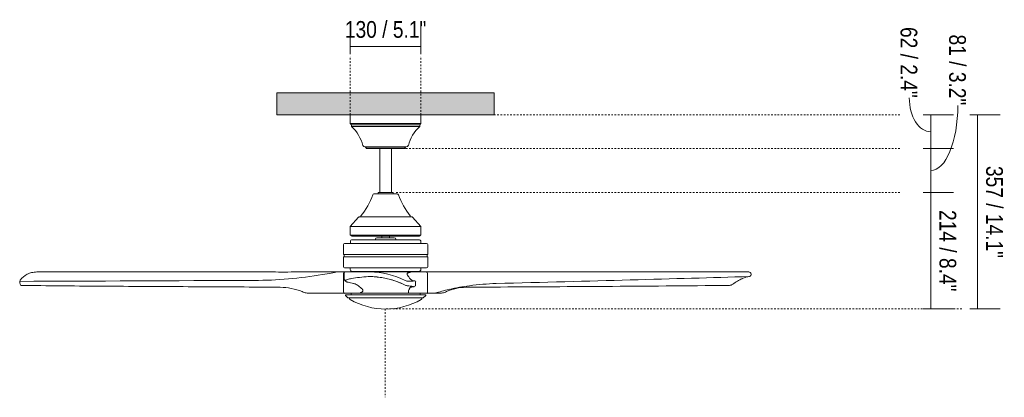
# Model space of a CAD drawing. Header units: millimetres. Extents: x 5922 to 11897, y 1480 to 7785.
# Tile 1 of 3: x 5922 to 7734, y 1480 to 2175. Entities that reach past the tile are written whole.
import ezdxf

# ---------------------------------------------------------------- set-up
doc = ezdxf.new("R2010")
doc.units = ezdxf.units.MM
doc.linetypes.add('Dash', pattern=[6, 3, -3])
doc.layers.add('A-ANNO-DIMS', color=7, linetype='Dash', lineweight=9, true_color=0xd2d2d2)
for name, color, linetype, lineweight in [('A-ANNO-DIMS-14', 7, 'Continuous', 9), ('A-CLNG', 7, 'Continuous', 9), ('E-LITE-EQPM', 7, 'Continuous', 20)]:
    doc.layers.add(name, color=color, linetype=linetype, lineweight=lineweight)
doc.styles.add('Arial Narrow', font='ARIALN.TTF', dxfattribs={"height": 30.8})
doc.dimstyles.new('FARO_-_2_2mm_Arial_Narrow_mm_Inch_Left', dxfattribs={"dimscale": 304.8, "dimtxt": 31.521674, "dimasz": 0, "dimexe": 0.137795, "dimexo": 0.0625, "dimgap": 0.022966, "dimtad": 1, "dimdec": 0, "dimzin": 0, "dimdsep": 46, "dimtxsty": 'Arial Narrow', "dimblk1": 'NONE', "dimblk2": 'NONE', "dimsah": 1, "dimcen": 0.09, "dimadec": 0, "dimazin": 0, "dimtfac": 1, "dimtdec": 4, "dimtix": 1, "dimtmove": 0, "dimatfit": 3, "dimfxl": 0.045932, "dimfxlon": 1, "dimtvp": 1, "dimtolj": 1, "dimtzin": 0, "dimarcsym": 2})
doc.dimstyles.new('FARO_-_2_2mm_Arial_Narrow_mm_Inch_Right', dxfattribs={"dimscale": 304.8, "dimtxt": 31.521674, "dimasz": 0, "dimexe": 0.137795, "dimexo": 0.0625, "dimgap": 0.022966, "dimtad": 1, "dimdec": 0, "dimzin": 0, "dimdsep": 46, "dimtxsty": 'Arial Narrow', "dimblk1": 'NONE', "dimblk2": 'NONE', "dimsah": 1, "dimcen": 0.09, "dimadec": 0, "dimazin": 0, "dimtfac": 1, "dimtdec": 4, "dimtix": 1, "dimtmove": 1, "dimatfit": 3, "dimfxl": 0.045932, "dimfxlon": 1, "dimtvp": 1, "dimtolj": 1, "dimtzin": 0, "dimarcsym": 2})
doc.dimstyles.new('FARO_-_2_2mm_Arial_Narrow_mm_Inch_Right_1', dxfattribs={"dimscale": 304.8, "dimtxt": 31.521674, "dimasz": 0, "dimexe": 0.137795, "dimexo": 0.0625, "dimgap": 0.022966, "dimtad": 1, "dimdec": 0, "dimzin": 0, "dimdsep": 46, "dimtxsty": 'Arial Narrow', "dimblk1": 'NONE', "dimblk2": 'NONE', "dimsah": 1, "dimcen": 0.09, "dimadec": 0, "dimazin": 0, "dimtfac": 1, "dimtdec": 4, "dimtix": 1, "dimtmove": 0, "dimatfit": 3, "dimfxl": 0.045932, "dimfxlon": 1, "dimtvp": 1, "dimtolj": 1, "dimtzin": 0, "dimarcsym": 2})

# ---------------------------------------------------------------- blocks, each defined once
blk = doc.blocks.new('DIMBLOCK1-Alzado_PDF')
at = {"layer": 'A-ANNO-DIMS-14', "color": 251, "true_color": 0x5b5b5b, "transparency": 16777216}
for p, q in [((6530.2, 2112.1), (6530.2, 2168.1)), ((6660.2, 2112.1), (6660.2, 2168.1)), ((6530.2, 2126.1), (6660.2, 2126.1)), ((6530.2, 2126.1), (6530.2, 2112.1)), ((6660.2, 2126.1), (6660.2, 2112.1))]:
    blk.add_line(p, q, dxfattribs=at)
at = {"layer": 'A-ANNO-DIMS-14', "color": 0, "transparency": 16777216, "insert": (6520.2, 2172.9), "char_height": 30.8, "width": 180.124, "attachment_point": 1, "line_spacing_factor": 0.974696, "style": 'Arial Narrow'}
blk.add_mtext('130 / 5.1"', dxfattribs=at)
blk = doc.blocks.new('_None')
blk = doc.blocks.new('DIMBLOCK2-Alzado_PDF')
at = {"layer": 'A-ANNO-DIMS-14', "color": 251, "true_color": 0x5b5b5b, "transparency": 16777216}
for p, q in [((7584.4, 2000), (7640.4, 2000)), ((7598.4, 2000), (7584.4, 2000)), ((7598.4, 2000), (7598.4, 1938)), ((7584.4, 1938), (7640.4, 1938)), ((7598.4, 1938), (7584.4, 1938))]:
    blk.add_line(p, q, dxfattribs=at)
blk.add_ellipse((7598.4, 2031.3), major_axis=(0, 62.3), ratio=0.6353, start_param=1.570796, end_param=3.141593, dxfattribs=at)
at = {"layer": 'A-ANNO-DIMS-14', "color": 0, "transparency": 16777216, "insert": (7573.6, 2161.9), "char_height": 30.8, "width": 156.708, "attachment_point": 1, "rotation": 270, "line_spacing_factor": 0.974696, "style": 'Arial Narrow'}
blk.add_mtext('62 / 2.4"', dxfattribs=at)
blk = doc.blocks.new('DIMBLOCK3-Alzado_PDF')
at = {"layer": 'A-ANNO-DIMS-14', "color": 251, "true_color": 0x5b5b5b, "transparency": 16777216}
for p, q in [((7584.4, 1938), (7640.4, 1938)), ((7598.4, 1938), (7584.4, 1938)), ((7598.4, 1938), (7598.4, 1857)), ((7584.4, 1857), (7640.4, 1857)), ((7598.4, 1857), (7584.4, 1857))]:
    blk.add_line(p, q, dxfattribs=at)
blk.add_ellipse((7598.4, 2017.6), major_axis=(0, 120), ratio=0.414826, start_param=3.141593, end_param=4.712389, dxfattribs=at)
at = {"layer": 'A-ANNO-DIMS-14', "color": 0, "transparency": 16777216, "insert": (7663, 2148.1), "char_height": 30.8, "width": 156.708, "attachment_point": 1, "rotation": 270, "line_spacing_factor": 0.974696, "style": 'Arial Narrow'}
blk.add_mtext('81 / 3.2"', dxfattribs=at)
blk = doc.blocks.new('DIMBLOCK4-Alzado_PDF')
at = {"layer": 'A-ANNO-DIMS-14', "color": 251, "true_color": 0x5b5b5b, "transparency": 16777216}
for p, q in [((7670.3, 2000), (7726.3, 2000)), ((7684.3, 2000), (7670.3, 2000)), ((7684.3, 2000), (7684.3, 1642.7)), ((7670.3, 1642.7), (7726.3, 1642.7)), ((7684.3, 1642.7), (7670.3, 1642.7))]:
    blk.add_line(p, q, dxfattribs=at)
at = {"layer": 'A-ANNO-DIMS-14', "color": 0, "transparency": 16777216, "insert": (7731.1, 1906.1), "char_height": 30.8, "width": 203.54, "attachment_point": 1, "rotation": 270, "line_spacing_factor": 0.974696, "style": 'Arial Narrow'}
blk.add_mtext('357 / 14.1"', dxfattribs=at)
blk = doc.blocks.new('DIMBLOCK5-Alzado_PDF')
at = {"layer": 'A-ANNO-DIMS-14', "color": 251, "true_color": 0x5b5b5b, "transparency": 16777216}
for p, q in [((7584.4, 1857), (7640.4, 1857)), ((7598.4, 1857), (7584.4, 1857)), ((7598.4, 1857), (7598.4, 1642.7)), ((7598.4, 1642.7), (7584.4, 1642.7)), ((7598.3, 1642.7), (7640.4, 1642.7))]:
    blk.add_line(p, q, dxfattribs=at)
at = {"layer": 'A-ANNO-DIMS-14', "color": 0, "transparency": 16777216, "insert": (7645.2, 1824.9), "char_height": 30.8, "width": 180.124, "attachment_point": 1, "rotation": 270, "line_spacing_factor": 0.974696, "style": 'Arial Narrow'}
blk.add_mtext('214 / 8.4"', dxfattribs=at)

msp = doc.modelspace()

# ---------------------------------------------------------------- hatches: boundary and pattern name
at = {"layer": 'A-CLNG', "true_color": 0xe8e8e8}
msp.add_hatch(color=254, dxfattribs=at).paths.add_polyline_path([(6660.2, 2000), (6795, 2000), (6795, 2040.5), (6395, 2040.5), (6395, 2000), (6592.9, 2000)], flags=0)

# ---------------------------------------------------------------- linework, layer by layer
at = {"layer": 'A-ANNO-DIMS'}
for p, q in [((6530.2, 2000), (6530.2, 2108.2)), ((6660.2, 2000), (6660.2, 2108.2)), ((7541.6, 2000), (6795, 2000)), ((7541.6, 1938), (6632.6, 1938)), ((7541.6, 1857), (6611.6, 1857)), ((6594.1, 1642.7), (6594.1, 1480)), ((7655.3, 1642.7), (6594.1, 1642.7))]:
    msp.add_line(p, q, dxfattribs=at)
at = {"layer": 'A-CLNG'}
for p, q in [((6395, 2040.5), (6795, 2040.5)), ((6395, 2000), (6395, 2040.5)), ((6795, 2040.5), (6795, 2000)), ((6530.2, 2000), (6395, 2000)), ((6795, 2000), (6660.2, 2000))]:
    msp.add_line(p, q, dxfattribs=at)
at = {"layer": 'E-LITE-EQPM'}
for p, q in [((6660.2, 2000), (6530.2, 2000)), ((6530.2, 2000), (6530.2, 1984.5)), ((6660.2, 1984.5), (6660.2, 2000)), ((6530.2, 1984.5), (6532.2, 1982)), ((6530.2, 1984.5), (6660.2, 1984.5)), ((6658.2, 1982), (6532.2, 1982)), ((6532.2, 1982), (6532.2, 1978.6)), ((6532.2, 1978.6), (6658.2, 1978.6)), ((6658.2, 1978.6), (6658.2, 1982)), ((6658.3, 1982), (6660.2, 1984.5)), ((6632.7, 1941), (6557.7, 1941)), ((6557.7, 1941), (6560.2, 1939)), ((6560.2, 1939), (6559.4, 1939)), ((6559.4, 1939), (6559.4, 1938)), ((6560.2, 1939), (6630.2, 1939)), ((6630.2, 1939), (6632.7, 1941)), ((6631, 1939), (6630.2, 1939)), ((6631, 1938), (6631, 1939)), ((6559.4, 1938), (6584.7, 1938)), ((6605.8, 1938), (6584.7, 1938)), ((6584.7, 1938), (6584.7, 1857)), ((6605.8, 1938), (6631, 1938)), ((6605.8, 1857), (6605.8, 1938)), ((6616.6, 1854.5), (6573.8, 1854.5)), ((6584.7, 1857), (6581.5, 1857)), ((6581.5, 1857), (6581.5, 1854.5)), ((6584.7, 1857), (6605.8, 1857)), ((6609, 1857), (6605.8, 1857)), ((6609, 1854.5), (6609, 1857)), ((6550.5, 1812.5), (6547.8, 1812.5)), ((6550.7, 1812.5), (6639.8, 1812.5)), ((6642.7, 1812.5), (6640, 1812.5)), ((6545.6, 1811.6), (6530.2, 1794.5)), ((6660.2, 1794.5), (6530.2, 1794.5)), ((6530.2, 1794.5), (6530.2, 1778.5)), ((6660.2, 1794.5), (6644.9, 1811.6)), ((6660.2, 1778.5), (6660.2, 1794.5)), ((6530.2, 1778.5), (6660.2, 1778.5)), ((6533.1, 1776.6), (6588.2, 1776.6)), ((6602.2, 1776.6), (6588.2, 1776.6)), ((6588.2, 1776.6), (6588.2, 1773.8)), ((6602.2, 1776.6), (6657.3, 1776.6)), ((6602.2, 1773.8), (6602.2, 1776.6)), ((6517.8, 1761.3), (6517.8, 1742.8)), ((6530.3, 1763.3), (6519.8, 1763.3)), ((6530.3, 1766.4), (6530.3, 1763.3)), ((6530.3, 1763.3), (6660.2, 1763.3)), ((6656.3, 1770.3), (6534.2, 1770.3)), ((6576.3, 1771.1), (6576.3, 1770.3)), ((6588.2, 1773.8), (6579.3, 1773.8)), ((6588.2, 1773.8), (6602.2, 1773.8)), ((6611.2, 1773.8), (6602.2, 1773.8)), ((6614.1, 1770.3), (6614.1, 1771.1)), ((6660.2, 1763.3), (6660.2, 1766.4)), ((6670.6, 1763.3), (6660.2, 1763.3)), ((6672.6, 1742.8), (6672.6, 1761.3)), ((6517.8, 1742.8), (6519, 1742.8)), ((6519, 1742.8), (6519, 1739)), ((6671.5, 1742.8), (6519, 1742.8)), ((6671.5, 1742.8), (6672.6, 1742.8)), ((6671.5, 1739), (6671.5, 1742.8)), ((6519, 1739), (6517.8, 1739)), ((6517.8, 1739), (6517.8, 1720.4)), ((6519, 1739), (6671.5, 1739)), ((6672.6, 1739), (6671.5, 1739)), ((6672.6, 1720.4), (6672.6, 1739)), ((6519.9, 1711), (6460.3, 1711)), ((6518, 1708.7), (6518, 1673.7)), ((6519, 1696.7), (6519, 1708.8)), ((6519.7, 1718.5), (6670.7, 1718.5)), ((6521.2, 1711), (6519.9, 1711)), ((6534.2, 1711), (6521.2, 1711)), ((6530.2, 1718.5), (6530.2, 1715.5)), ((6534.2, 1711.5), (6534.2, 1711)), ((6534.2, 1711.5), (6656.2, 1711.5)), ((6534.2, 1711), (6656.2, 1711)), ((6656.2, 1711), (6656.2, 1711.5)), ((6670.3, 1711), (6656.2, 1711)), ((6660.2, 1715.5), (6660.2, 1718.5)), ((6787.1, 1711), (6670.4, 1711)), ((6672.4, 1673.7), (6672.4, 1708.5)), ((6890.5, 1710.9), (6787.1, 1711)), ((5923.7, 1686), (5926.1, 1686)), ((6521.6, 1694), (6519, 1696.7)), ((6627.8, 1688.3), (6632.5, 1686.1)), ((6649.1, 1694.6), (6644.5, 1695.3)), ((6650.5, 1692.5), (6650.5, 1686.1)), ((6363.1, 1683), (6401.4, 1682.7)), ((6456.8, 1671.5), (6519.6, 1671.5)), ((6519.6, 1671.5), (6531.7, 1671.5)), ((6669.2, 1668.7), (6521.2, 1668.7)), ((6521.2, 1668.7), (6521.2, 1667.3)), ((6521.2, 1667.3), (6525.8, 1663.1)), ((6658.6, 1671.5), (6531.7, 1671.5)), ((6531.7, 1671.5), (6531.7, 1668.7)), ((6643.2, 1683), (6640.8, 1682.7)), ((6646.2, 1683.5), (6643.2, 1683)), ((6658.6, 1671.5), (6670.8, 1671.5)), ((6658.6, 1668.7), (6658.6, 1671.5)), ((6664.6, 1663.1), (6669.2, 1667.3)), ((6669.2, 1667.3), (6669.2, 1668.7)), ((6670.8, 1671.5), (6692.1, 1671.5)), ((6687.5, 1672.1), (6685.7, 1671.5)), ((6743.4, 1682.7), (6779.4, 1683)), ((6525.8, 1663.1), (6664.6, 1663.1))]:
    msp.add_line(p, q, dxfattribs=at)
for centre, radius, start, end in [((6486.7, 1927.2), 68.7, 13.7116, 48.4349), ((6703.8, 1927.2), 68.7, 131.5651, 166.2884), ((6557.7, 1946), 5, 210.6352, 270), ((6632.7, 1946), 5, 270, 329.3648), ((6437.5, 1902.4), 143, 321.7783, 339.7857), ((6573.8, 1852.2), 2.3, 90, 159.7857), ((6616.6, 1852.2), 2.3, 20.2143, 90), ((6753, 1902.4), 143, 200.2143, 218.2217), ((6547.8, 1809.6), 2.9, 90, 137.9297), ((6550.7, 1813.5), 0.992, 153.0403, 268.9597), ((6639.8, 1813.5), 0.992, 271.0403, 26.9597), ((6642.7, 1809.6), 2.9, 42.0703, 90), ((6533.1, 1778.5), 1.9, 180, 270), ((6657.3, 1778.5), 1.9, 270, 360), ((6519.8, 1761.3), 2, 90, 180), ((6534.2, 1766.4), 3.9, 90, 180), ((6579.3, 1770.8), 2.98, 90.0947, 174.714), ((6611.2, 1770.8), 2.98, 5.286, 89.9053), ((6656.3, 1766.4), 3.9, 0, 90), ((6670.6, 1761.3), 2, 360, 90), ((6519.7, 1720.4), 1.9, 180, 270), ((6520.3, 1708.7), 2.29, 100.3339, 180), ((6521.2, 1708.8), 2.23, 90, 180), ((6521.2, 1708.8), 2.22, 90, 104.0846), ((6534.2, 1715.5), 4.01, 180, 270), ((6564.3, 1561.6), 149.4, 63.4132, 89.2636), ((6656.2, 1715.5), 4.01, 270, 0), ((6670, 1708.5), 2.48, 0, 81.247), ((6670.7, 1720.4), 1.9, 270, 0), ((6670, 1708.5), 2.48, 26.9632, 53.9264), ((7263.2, 1706.5), 4.5, 294.2194, 85.0949), ((5931.5, 1691.7), 9.69, 153.946, 215.8344), ((6522.3, 1694.6), 0.918, 152.249, 219.751), ((6523, 1694.3), 1.64, 122.4943, 152.1265), ((6527.7, 1700.9), 9.2, 228.4844, 255.5156), ((6527.3, 1688.1), 9.18, 107.0579, 124.4722), ((6542.5, 1640), 59.6, 99.4556, 107.4371), ((6549.7, 1775), 86.5, 253.6719, 261.1638), ((6570.2, 1485.1), 216.9, 96.0372, 99.9628), ((6531.7, 1668.4), 21.7, 50.8051, 77.4178), ((6511.4, 1640.2), 56.4, 43.3032, 52.9264), ((6606.3, 1185), 519.2, 94.7505, 96.5149), ((6564.2, 1552.9), 149.5, 64.8376, 90.3522), ((6649.3, 1730.6), 39.8, 242.8081, 248.2293), ((6635.8, 1693.4), 8.02, 246.1801, 263.8199), ((6636.3, 1773.1), 79.5, 268.7211, 279.204), ((6612.1, 1420.7), 265.8, 82.6524, 85.0897), ((6645.4, 1689.6), 6.22, 278.1654, 325.6247), ((6647.1, 1691.6), 3.53, 14.5068, 58.9366), ((6520.4, 1673.7), 2.39, 180, 250.9095), ((6520.4, 1673.7), 2.39, 208.3638, 236.7276), ((6625.8, 1674.1), 11.4, 346.5271, 3.1669), ((6871.8, 1606), 244.5, 162.9624, 163.6624), ((6654.9, 1671.8), 17.8, 142.4438, 161.0521), ((6646.2, 1683.9), 0.398, 308.1654, 98.1654), ((6646.2, 1683.9), 0.398, 308.1654, 38.1654), ((6670.1, 1673.7), 2.39, 289.0904, 0), ((6670.1, 1673.7), 2.39, 303.2724, 331.6362), ((6531.3, 1663), 3.12, 178.1592, 239.8408), ((6595.2, 1772.9), 130.3, 239.8408, 300.1592), ((6659.1, 1663), 3.12, 300.1592, 1.8408)]:
    msp.add_arc(centre, radius, start, end, dxfattribs=at)
for centre, major_axis, ratio, start_param, end_param in [((6460.8, 2592.2), (467.8, 802), 0.858547, 3.609341, 3.760425), ((6463.1, 1705.3), (46.7, 7.1), 0.03959, 5.056658, 5.846214), ((8056.2, 1687.4), (3718.6, 7.4), 0.003408, 2.046354, 2.182075), ((6759.5, 1240.1), (288.5, 368.4), 0.892144, 0.743523, 0.828077), ((6749.4, 1242.8), (325.2, 345.4), 0.871841, 0.712788, 0.823796), ((6258.6, 1687.2), (1456.5, 33.3), 0.007381, 5.091921, 5.473663), ((6727.8, 1679.6), (48, 10.8), 0.056542, 1.88171, 2.553773)]:
    msp.add_ellipse(centre, major_axis=major_axis, ratio=ratio, start_param=start_param, end_param=end_param, dxfattribs=at)
for points, knots in [([(5953.1, 1710.9), (5949.8, 1710.8), (5943.7, 1709.9), (5932.8, 1705.9), (5926.3, 1700.5), (5922.8, 1695.9)], [0, 0, 0, 0, 0.25, 0.5, 1, 1, 1, 1]), ([(6369.7, 1710.9), (6338.3, 1710.9), (6290.2, 1711), (6223.6, 1711.1), (6172.6, 1711.2), (6120.7, 1711.2), (6050.3, 1711.1), (5996.3, 1711.1), (5959.8, 1711)], [0, 0, 0, 0, 0.25, 0.375, 0.5, 0.625, 0.75, 1, 1, 1, 1]), ([(6634.7, 1706.6), (6634.6, 1706.8), (6634.5, 1707.2), (6634.6, 1707.7), (6635, 1708.3), (6635.7, 1708.8), (6636.7, 1709.3), (6638, 1709.7), (6640, 1710.3), (6642, 1710.7), (6643.4, 1711)], [0, 0, 0, 0, 0.111111, 0.222222, 0.333333, 0.444444, 0.555556, 0.666667, 0.777778, 1, 1, 1, 1]), ([(6536.4, 1689.6), (6537.2, 1689.4), (6538.6, 1689.1), (6540.1, 1688.4), (6540.6, 1688.2)], [0, 0, 0, 0, 0.3333333, 0.4935087, 0.4935087, 0.4935087, 0.4935087]), ([(6541.7, 1687.6), (6541.8, 1687.5), (6543, 1686.9), (6544.3, 1686), (6545.4, 1685.2)], [0.6125179, 0.6125179, 0.6125179, 0.6125179, 0.6666667, 1, 1, 1, 1]), ([(6639.3, 1693.8), (6638.9, 1693.7), (6637.5, 1693.7), (6636, 1693.6), (6634.8, 1693.6)], [0.8229849, 0.8229849, 0.8229849, 0.8229849, 0.875, 1, 1, 1, 1]), ([(6546.1, 1671.5), (6546.9, 1671.7), (6548.2, 1672.1), (6549.9, 1672.9), (6551.3, 1673.6), (6552.4, 1674.4), (6553.1, 1675.3), (6553.6, 1676.4), (6553.4, 1677.6), (6552.8, 1678.6), (6552.5, 1678.9)], [0, 0, 0, 0, 0.111111, 0.222222, 0.333333, 0.444444, 0.555556, 0.666667, 0.888889, 1, 1, 1, 1]), ([(6638.1, 1677.7), (6638.2, 1678), (6638.5, 1678.8), (6638.9, 1680), (6639.5, 1681.1), (6640, 1682), (6640.4, 1682.4), (6640.6, 1682.6), (6640.7, 1682.6)], [0.2137579, 0.2137579, 0.2137579, 0.2137579, 0.2857143, 0.4285714, 0.5714286, 0.7142857, 0.8571429, 0.9229838, 0.9229838, 0.9229838, 0.9229838])]:
    msp.add_open_spline(points, degree=3, knots=knots, dxfattribs=at)
for points in [[(5959.8, 1711), (5959, 1711), (5957.3, 1711), (5954.8, 1711), (5953.5, 1711), (5953.1, 1710.9)], [(6460.3, 1711), (6445.5, 1710.9), (6415.6, 1710.7), (6385.1, 1710.8), (6369.7, 1710.9)], [(6644.5, 1695.3), (6644.1, 1695.3), (6643.3, 1695.6), (6641.9, 1696.6), (6640.3, 1698.1), (6638.6, 1700.3), (6636.7, 1703.1), (6635.4, 1705.4), (6634.7, 1706.6)], [(7263.6, 1711), (7236.1, 1711.1), (7179.2, 1711.2), (7088.1, 1711.2), (6991.9, 1711.1), (6924.8, 1710.9), (6890.5, 1710.9)], [(5926.1, 1686), (5972.5, 1685.5), (6066.8, 1684.6), (6212.8, 1683.9), (6312.6, 1683.3), (6363.1, 1683)], [(6522.1, 1695.7), (6521.7, 1695.4), (6521.5, 1695.1), (6521.4, 1694.8)], [(6521.4, 1694.8), (6521.4, 1694.5), (6521.5, 1694.2), (6521.7, 1693.9)], [(6524.3, 1696.8), (6523.4, 1696.5), (6522.7, 1696.1), (6522.2, 1695.8)], [(6523.6, 1692.7), (6524.3, 1692.4), (6525.1, 1692.1), (6526.1, 1691.8)], [(6585.4, 1700.9), (6578.1, 1702), (6570.7, 1702.5), (6563.3, 1702.4)], [(6607.1, 1696.2), (6600, 1698.3), (6592.7, 1699.9), (6585.4, 1700.9)], [(6627.8, 1688.3), (6621.1, 1691.4), (6614.2, 1694), (6607.1, 1696.2)], [(6633.1, 1694.3), (6633, 1694.3), (6632.9, 1694.4), (6632.9, 1694.4)], [(6634.8, 1693.6), (6634.8, 1693.6), (6634.6, 1693.6), (6634.4, 1693.7), (6634.2, 1693.8)], [(6648.6, 1694.5), (6648.5, 1694.5), (6648, 1694.4), (6646.9, 1694.3), (6645.4, 1694.1), (6644.1, 1694), (6643.4, 1694)], [(6779.4, 1683), (6851.1, 1683.4), (6997.4, 1684.2), (7149.4, 1685.3), (7226.8, 1686)], [(7226.8, 1686), (7227.7, 1686), (7229.5, 1686.3), (7232.1, 1687.1), (7233.4, 1687.8), (7233.9, 1688.2)], [(7233.9, 1688.2), (7237, 1690.4), (7242.8, 1694.3), (7251, 1698.7), (7258.5, 1701.5), (7262.9, 1702.3), (7265, 1702.4)], [(6401.4, 1682.7), (6408.2, 1682.6), (6421.7, 1681.1), (6434.9, 1677.2), (6441.4, 1674.7)], [(6441.4, 1674.7), (6443.9, 1673.6), (6448.9, 1672), (6454.1, 1671.5), (6456.8, 1671.5)], [(6548.9, 1682.4), (6548.9, 1682.3), (6549, 1682.3), (6549.1, 1682.2)], [(6692.1, 1671.5), (6694.7, 1671.5), (6699.8, 1672), (6704.7, 1673.6), (6707.1, 1674.6)], [(6707.1, 1674.6), (6712.9, 1677.2), (6724.8, 1681.1), (6737.1, 1682.6), (6743.4, 1682.7)]]:
    msp.add_open_spline(points, degree=3, dxfattribs=at)

# ---------------------------------------------------------------- dimensions: what is measured, and where the dimension line sits
at = {"layer": 'A-ANNO-DIMS', "color": 251, "linetype": 'Continuous', "true_color": 0x5b5b5b}
dim = msp.add_linear_dim(base=(6660.2, 2126.1), p1=(6530.2, 2112.1), p2=(6660.2, 2112.1), dimstyle='FARO_-_2_2mm_Arial_Narrow_mm_Inch_Left', override={"dimpost": '<>', "dimfxl": 129.999947}, dxfattribs=at)
dim.commit()
dim.dimension.update_dxf_attribs({"geometry": 'DIMBLOCK1-Alzado_PDF', "text_midpoint": (6595.2, 2153)})
for base, p1, p2, override, picture, middle in [((7598.4, 1938), (7584.4, 2000), (7584.4, 1938), {"dimtad": 4, "dimpost": '<>', "dimfxl": 62}, 'DIMBLOCK2-Alzado_PDF', (7553, 2083.6)), ((7598.4, 1857), (7584.4, 1938), (7584.4, 1857), {"dimtad": 4, "dimpost": '<>', "dimfxl": 80.968628}, 'DIMBLOCK3-Alzado_PDF', (7642.4, 2069.8))]:
    dim = msp.add_linear_dim(base=base, p1=p1, p2=p2, angle=90, dimstyle='FARO_-_2_2mm_Arial_Narrow_mm_Inch_Right', override=override, dxfattribs=at)
    dim.commit()
    dim.dimension.update_dxf_attribs({"geometry": picture, "text_midpoint": middle, "dimtype": 160, "text_rotation": 90})
for base, p1, p2, override, picture, middle in [((7684.3, 1642.7), (7670.3, 2000), (7670.3, 1642.7), {"dimtad": 4, "dimpost": '<>', "dimfxl": 357.338495}, 'DIMBLOCK4-Alzado_PDF', (7711.3, 1821.3)), ((7598.4, 1642.7), (7584.4, 1857), (7584.4, 1642.7), {"dimtad": 4, "dimpost": '<>', "dimfxl": 214.369867}, 'DIMBLOCK5-Alzado_PDF', (7625.3, 1749.8))]:
    dim = msp.add_linear_dim(base=base, p1=p1, p2=p2, angle=90, dimstyle='FARO_-_2_2mm_Arial_Narrow_mm_Inch_Right_1', override=override, dxfattribs=at)
    dim.commit()
    dim.dimension.update_dxf_attribs({"geometry": picture, "text_midpoint": middle})

doc.saveas('drawing.dxf')
